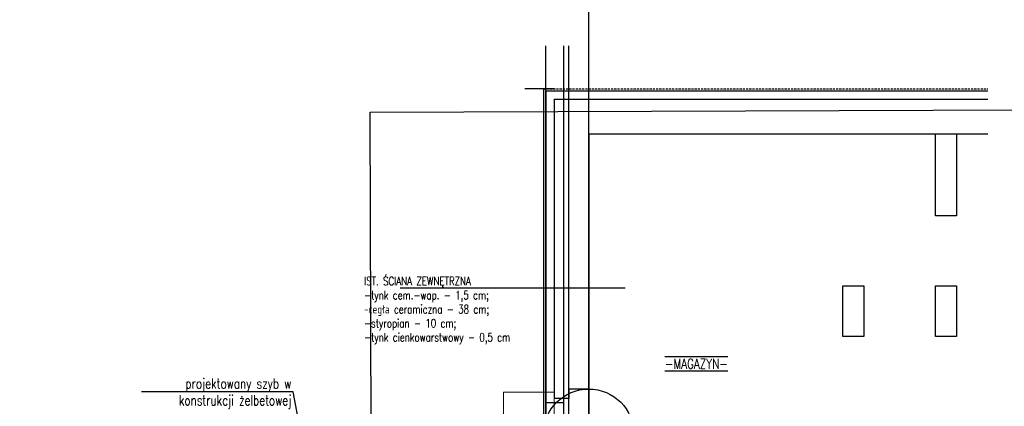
# Model space of a CAD drawing. Header units: millimetres. Extents: x -21704 to 5331, y -5040 to 4960.
# Tile 9 of 10: x -674 to 493, y 289 to 748. Entities that reach past the tile are written whole.
import ezdxf
from ezdxf import colors
from ezdxf.entities.mleader import LeaderData, LeaderLine
from ezdxf.math import Vec2, Vec3

# ---------------------------------------------------------------- set-up
doc = ezdxf.new("R2010")
doc.units = ezdxf.units.MM
doc.header["$LTSCALE"] = 0.2
doc.header["$MEASUREMENT"] = 0
doc.linetypes.add('HIDDENX2', pattern=[19.05, 12.7, -6.35])
for name, color, linetype in [('_podkład', 7, 'Continuous'), ('A-ocieplenie', 6, 'Continuous'), ('A-okno', 1, 'Continuous'), ('A-opis', 7, 'Continuous'), ('A-widok', 41, 'Continuous'), ('A-ściany', 140, 'Continuous')]:
    doc.layers.add(name, color=color, linetype=linetype)
doc.layers.add('_pomoc', color=15, linetype='Continuous', plot=False)
doc.styles.add('Arch-Dim', font='romans.shx', dxfattribs={"width": 0.75})
picture_1 = doc.add_image_def('image1.jpg', size_in_pixel=(4962, 3506))

# ---------------------------------------------------------------- blocks, each defined once
blk = doc.blocks.new('_Dot')
at = {"color": 0, "linetype": 'ByBlock', "lineweight": -2}
blk.add_line((-0.5, 0), (-1, 0), dxfattribs=at)
at = {"color": 0, "linetype": 'ByBlock', "const_width": 0.5}
blk.add_lwpolyline([(-0.25, 0, 1), (0.25, 0, 1)], format="xyb", close=True, dxfattribs=at)
blk = doc.blocks.new('_None')

msp = doc.modelspace()

# ---------------------------------------------------------------- linework, layer by layer
at = {"color": 1}
msp.add_circle((331.463, -39.603), 5000, dxfattribs=at)
at = {"layer": '_pomoc', "color": 1}
for p, q in [((0, -460.617), (0, 1121.193)), ((-41, 666.25), (-75.69, 666.25)), ((-53.5, 666.25), (-53.5, -495.75))]:
    msp.add_line(p, q, dxfattribs=at)
at = {"layer": '_pomoc'}
for p, q in [((-51, -528.369), (-51, 717.17)), ((-29.5, -528.369), (-29.5, 717.17)), ((-23.5, -528.369), (-23.5, 717.17)), ((0, -528.369), (0, 717.17))]:
    msp.add_line(p, q, dxfattribs=at)
at = {"layer": '_pomoc', "color": 1}
msp.add_circle((0, 256.25), 53.75, dxfattribs=at)
at = {"layer": 'A-ocieplenie'}
for p, q in [((-51, 663.75), (473.071, 663.75)), ((-51, 663.75), (-51, 293.5)), ((-29.5, 293.5), (-51, 293.5))]:
    msp.add_line(p, q, dxfattribs=at)
at = {"layer": 'A-okno', "lineweight": 0}
for p, q in [((-29.5, 298.75), (-29.5, 213.75)), ((-23.5, 298.75), (-23.5, 213.75))]:
    msp.add_line(p, q, dxfattribs=at)
at = {"layer": 'A-widok', "linetype": 'HIDDENX2'}
for q in [(473.071, 666.25), (-53.5, -495.75)]:
    msp.add_line((-53.5, 666.25), q, dxfattribs=at)
at = {"layer": 'A-widok', "ltscale": 30, "transparency": 33554679}
for p, q in [((0, 310), (0, 202.5)), ((-51, 293.5), (-51, 219))]:
    msp.add_line(p, q, dxfattribs=at)
at = {"layer": 'A-ściany'}
for p, q in [((-41, 653.75), (473.071, 653.75)), ((-41, 653.75), (-41, 298.75)), ((0, 612.75), (473.071, 612.75)), ((0, 612.75), (0, 310))]:
    msp.add_line(p, q, dxfattribs=at)
for points in [[(435.999, 515.359), (411.217, 515.359), (411.217, 612.75), (435.999, 612.75)], [(326.217, 372.359), (301.435, 372.359), (301.435, 432.359), (326.217, 432.359)], [(435.999, 372.359), (411.217, 372.359), (411.217, 432.359), (435.999, 432.359)]]:
    msp.add_lwpolyline(points, close=True, dxfattribs=at)
at = {"layer": 'A-ściany', "lineweight": 0}
msp.add_lwpolyline([(0, 319.5), (0, 542.321)], dxfattribs=at)
msp.add_lwpolyline([(-101, 206.25), (-41, 206.25), (-41, 306.25), (-101, 306.25)], close=True, dxfattribs=at)
at = {"layer": 'A-ściany'}
msp.add_lwpolyline([(0, 310), (-23.5, 310), (-23.5, 298.75), (-41, 298.75)], dxfattribs=at)

# ---------------------------------------------------------------- texts
at = {"layer": 'A-opis', "color": 52, "insert": (127.641, 339.977), "char_height": 12, "width": 129.01457, "attachment_point": 5, "style": 'Arch-Dim'}
msp.add_mtext('\\pxt4;{\\L\\O-MAGAZYN-}', dxfattribs=at)

# ---------------------------------------------------------------- pictures from other files: only their frames are drawn
at = {"layer": '_podkład', "color": 1}
image = msp.add_image(picture_1, insert=(-249.283, -2329.876), size_in_units=(4201.16, 2968.413), rotation=0.189585, dxfattribs=at)
image.dxf.flags = 6

# ---------------------------------------------------------------- leaders
at = {"layer": 'A-opis'}
ml = msp.add_multileader_mtext('Standard', dxfattribs=at)
ml.set_content('\\pxt4;IST. ŚCIANA ZEWNĘTRZNA\\P\\pxt4;-tynk cem.-wap. - 1,5 cm;\\P\\pxt1;-cegła ceramiczna - 38 cm;\\P\\pxt1;-styropian - 10 cm;\\P\\pxt1;-tynk cienkowarstwowy - 0,5 cm', color=256, style='Arch-Dim')
ml.set_leader_properties(color=30)
ml.set_arrow_properties(name='NONE')
ml.build(insert=Vec2(0, 0))
ml.multileader.update_dxf_attribs({"text_left_attachment_type": 6, "text_right_attachment_type": 6, "dogleg_length": 2, "arrow_head_size": 5})
ctx = ml.context
ctx.base_point, ctx.char_height, ctx.arrow_head_size, ctx.landing_gap_size, ctx.plane_origin = Vec3(-266.453, 429.715), 10, 5, 0.2, Vec3(-902.988, -3483.237)
ctx.left_attachment, ctx.right_attachment = 6, 6
notes = []
notes.append((ctx, [(0, (1, 1, 0), (-30.559, 429.715), (-1, 0), 38.769, [(0, [(43.234, 429.715)], 0, [])])]))
ctx.mtext.insert = Vec3(-266.253, 443.015)
ml = msp.add_multileader_mtext('Standard', dxfattribs=at)
ml.set_content('\\pxt4;projektowany szyb w konstrukcji żelbetowej ', color=256, style='Arch-Dim')
ml.set_leader_properties(color=30)
ml.set_arrow_properties(name='DOT')
ml.build(insert=Vec2(0, 0))
ml.multileader.update_dxf_attribs({"text_left_attachment_type": 6, "text_right_attachment_type": 6, "dogleg_length": 2, "arrow_head_size": 5})
ctx = ml.context
ctx.base_point, ctx.char_height, ctx.arrow_head_size, ctx.landing_gap_size, ctx.plane_origin, ctx.plane_y_axis = Vec3(-500.949, 306.591), 12, 5, 0.2, Vec3(-1622.548, 4014.595), Vec3(0, -1)
ctx.left_attachment, ctx.right_attachment, ctx.text_align_type = 6, 6, 2
notes.append((ctx, [(0, (1, 1, 0), (-350.139, 306.591), (-1, 0), 2, [(1, [(-328.703, 192.189)], 0, [])])]))
ctx.mtext.insert, ctx.mtext.width, ctx.mtext.alignment = Vec3(-352.339, 322.551), 175.89688, 3
for ctx, leaders in notes:
    for number, flags, end, landing, length, lines in leaders:
        leader = LeaderData()
        leader.index, (leader.has_last_leader_line, leader.has_dogleg_vector, leader.attachment_direction) = number, flags
        leader.last_leader_point, leader.dogleg_vector, leader.dogleg_length = Vec3(end), Vec3(landing), length
        for number, points, colour, breaks in lines:
            line = LeaderLine()
            line.index, line.vertices, line.color, line.breaks = number, Vec3.list(points), colors.encode_raw_color(colour), breaks
            leader.lines.append(line)
        ctx.leaders.append(leader)

doc.saveas('drawing.dxf')
